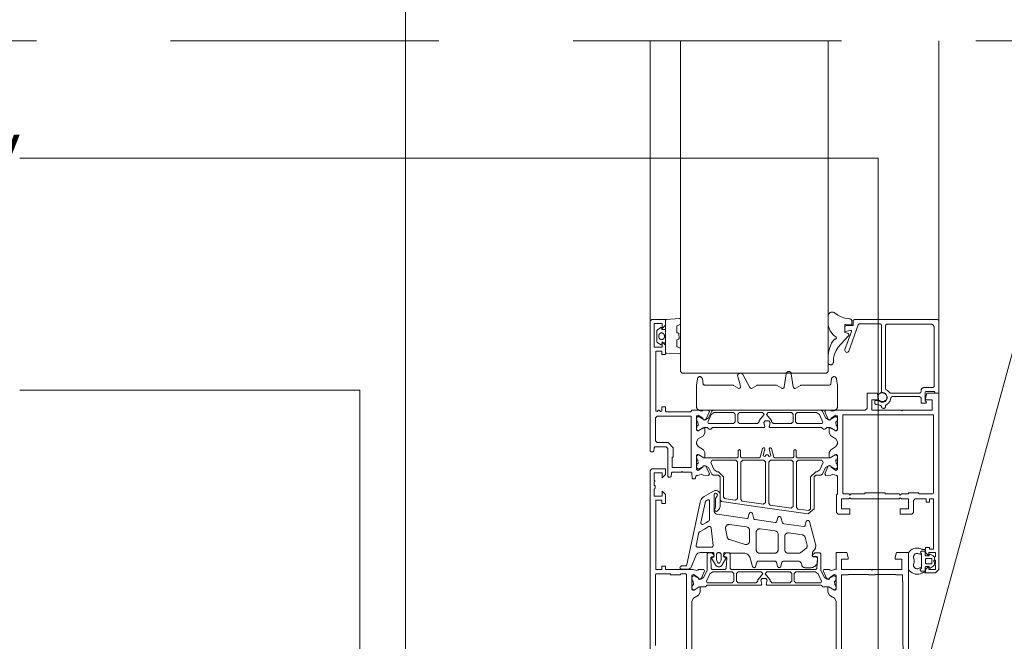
# Paper-space layout 'AD-03 DETAL MONTAŻU OKNA' of a CAD drawing. Header units: millimetres. Extents: x 0 to 420, y 0 to 297.
# Tile 25 of 40: x 82 to 111, y 143 to 162. Entities that reach past the tile are written whole.
import ezdxf
from ezdxf.xclip import XClip

# ---------------------------------------------------------------- set-up
doc = ezdxf.new("R2010")
doc.units = ezdxf.units.MM
doc.header["$MEASUREMENT"] = 0
doc.header["$XCLIPFRAME"] = 0
doc.linetypes.add('przerywama detal', pattern=[120, 80, -40])
for name, color, linetype, lineweight, true_color in [('A_linie_Nr_pióra__10', 7, 'Continuous', 13, 0x4b4b4b), ('A_opisy_Nr_pióra__170', 7, 'Continuous', 5, 0x1c1c1c), ('A_sciany_Nr_pióra__10', 7, 'Continuous', 13, 0x4b4b4b)]:
    doc.layers.add(name, color=color, linetype=linetype, lineweight=lineweight, true_color=true_color)
doc.layers.add('A_opisy_Nr_pióra__1', color=7, linetype='Continuous', lineweight=20)
doc.layers.add('A_stolarka_Nr_pióra__3', color=252, linetype='Continuous', lineweight=13)
doc.layers.add('A_podrys', color=7, linetype='Continuous')
doc.styles.add('STYL_AUTOMATYCZNY_1', font='arial.ttf')

# ---------------------------------------------------------------- blocks, each defined once
blk = doc.blocks.new('Rysunek_1_1', base_point=(-23204.636, -13199.285))
at = {"layer": 'A_linie_Nr_pióra__10', "color": 251, "linetype": 'przerywama detal', "lineweight": 13, "ltscale": 0.1, "true_color": 0x4b4b4b}
blk.add_line((50.123, 160.925), (170.123, 160.925), dxfattribs=at)
at = {"layer": 'A_opisy_Nr_pióra__170', "color": 250, "linetype": 'Continuous', "lineweight": 5, "ltscale": 0.1, "true_color": 0x1c1c1c}
for p, q in [((107.217, 157.425), (81.635, 157.425)), ((107.217, 140.693), (107.217, 157.425)), ((108.534, 141.82), (111.991, 154.47)), ((91.763, 150.514), (81.635, 150.514)), ((91.763, 139.649), (91.763, 150.514))]:
    blk.add_line(p, q, dxfattribs=at)
at = {"layer": 'A_sciany_Nr_pióra__10', "color": 251, "linetype": 'Continuous', "lineweight": 13, "ltscale": 0.1, "true_color": 0x4b4b4b}
blk.add_line((93.123, 231.953), (93.123, 137.607), dxfattribs=at)
at = {"layer": 'A_stolarka_Nr_pióra__3', "color": 252, "linetype": 'Continuous', "lineweight": 13, "ltscale": 0.1}
for p, q in [((100.423, 160.925), (100.423, 152.517)), ((101.323, 160.925), (101.323, 151.067)), ((105.723, 160.925), (105.723, 151.067)), ((109.023, 160.925), (109.023, 151.192)), ((100.738, 152.373), (100.635, 152.305)), ((100.741, 152.375), (100.738, 152.373)), ((100.745, 152.376), (100.741, 152.375)), ((100.75, 152.375), (100.745, 152.376)), ((100.754, 152.374), (100.75, 152.375)), ((100.757, 152.371), (100.754, 152.374)), ((100.76, 152.368), (100.757, 152.371)), ((100.762, 152.364), (100.76, 152.368)), ((100.763, 152.359), (100.762, 152.364)), ((100.769, 152.316), (100.763, 152.359)), ((100.616, 152.277), (100.614, 152.262)), ((100.614, 152.262), (100.614, 151.97)), ((100.618, 152.282), (100.616, 152.277)), ((100.62, 152.287), (100.618, 152.282)), ((100.622, 152.291), (100.62, 152.287)), ((100.625, 152.295), (100.622, 152.291)), ((100.628, 152.299), (100.625, 152.295)), ((100.632, 152.302), (100.628, 152.299)), ((100.635, 152.305), (100.632, 152.302)), ((100.674, 152.121), (100.675, 152.126)), ((100.674, 152.116), (100.674, 152.121)), ((100.674, 152.111), (100.674, 152.116)), ((100.675, 152.106), (100.674, 152.111)), ((100.675, 152.131), (100.676, 152.136)), ((100.675, 152.126), (100.675, 152.131)), ((100.675, 152.101), (100.675, 152.106)), ((100.676, 152.096), (100.675, 152.101)), ((100.676, 152.136), (100.677, 152.141)), ((100.677, 152.091), (100.676, 152.096)), ((100.677, 152.141), (100.678, 152.145)), ((100.678, 152.086), (100.677, 152.091)), ((100.678, 152.145), (100.68, 152.15)), ((100.68, 152.082), (100.678, 152.086)), ((100.68, 152.15), (100.681, 152.155)), ((100.681, 152.077), (100.68, 152.082)), ((100.681, 152.155), (100.683, 152.159)), ((100.687, 152.064), (100.681, 152.077)), ((100.683, 152.159), (100.689, 152.172)), ((100.689, 152.06), (100.687, 152.064)), ((100.689, 152.172), (100.692, 152.176)), ((100.692, 152.055), (100.689, 152.06)), ((100.692, 152.176), (100.695, 152.18)), ((100.695, 152.052), (100.692, 152.055)), ((100.695, 152.18), (100.697, 152.184)), ((100.697, 152.048), (100.695, 152.052)), ((100.697, 152.184), (100.7, 152.187)), ((100.7, 152.044), (100.697, 152.048)), ((100.7, 152.187), (100.704, 152.191)), ((100.704, 152.041), (100.7, 152.044)), ((100.704, 152.191), (100.707, 152.194)), ((100.707, 152.038), (100.704, 152.041)), ((100.707, 152.194), (100.71, 152.197)), ((100.71, 152.035), (100.707, 152.038)), ((100.71, 152.197), (100.714, 152.2)), ((100.714, 152.032), (100.71, 152.035)), ((100.714, 152.2), (100.718, 152.202)), ((100.718, 152.029), (100.714, 152.032)), ((100.718, 152.202), (100.721, 152.205)), ((100.721, 152.027), (100.718, 152.029)), ((100.721, 152.205), (100.725, 152.207)), ((100.725, 152.207), (100.729, 152.209)), ((100.729, 152.209), (100.733, 152.211)), ((100.733, 152.211), (100.737, 152.212)), ((100.737, 152.212), (100.742, 152.213)), ((100.742, 152.213), (100.746, 152.214)), ((100.746, 152.214), (100.75, 152.215)), ((100.75, 152.215), (100.754, 152.216)), ((100.754, 152.216), (100.759, 152.216)), ((100.759, 152.216), (100.763, 152.216)), ((100.763, 152.216), (100.767, 152.216)), ((100.767, 152.216), (100.772, 152.215)), ((100.873, 152.316), (100.769, 152.316)), ((100.772, 152.215), (100.776, 152.214)), ((100.776, 152.214), (100.78, 152.213)), ((100.78, 152.213), (100.784, 152.212)), ((100.784, 152.212), (100.788, 152.211)), ((100.788, 152.211), (100.792, 152.209)), ((100.792, 152.209), (100.796, 152.207)), ((100.796, 152.207), (100.8, 152.205)), ((100.8, 152.205), (100.804, 152.202)), ((100.804, 152.029), (100.8, 152.027)), ((100.804, 152.202), (100.808, 152.2)), ((100.808, 152.032), (100.804, 152.029)), ((100.808, 152.2), (100.811, 152.197)), ((100.811, 152.035), (100.808, 152.032)), ((100.811, 152.197), (100.815, 152.194)), ((100.815, 152.038), (100.811, 152.035)), ((100.815, 152.194), (100.818, 152.191)), ((100.818, 152.041), (100.815, 152.038)), ((100.818, 152.191), (100.821, 152.187)), ((100.821, 152.044), (100.818, 152.041)), ((100.821, 152.187), (100.824, 152.184)), ((100.824, 152.048), (100.821, 152.044)), ((100.824, 152.184), (100.827, 152.18)), ((100.827, 152.052), (100.824, 152.048)), ((100.827, 152.18), (100.83, 152.176)), ((100.83, 152.055), (100.827, 152.052)), ((100.83, 152.176), (100.832, 152.172)), ((100.832, 152.06), (100.83, 152.055)), ((100.832, 152.172), (100.835, 152.168)), ((100.835, 152.064), (100.832, 152.06)), ((100.835, 152.168), (100.837, 152.164)), ((100.837, 152.068), (100.835, 152.064)), ((100.837, 152.164), (100.839, 152.159)), ((100.839, 152.072), (100.837, 152.068)), ((100.839, 152.159), (100.841, 152.155)), ((100.841, 152.077), (100.839, 152.072)), ((100.841, 152.155), (100.842, 152.15)), ((100.842, 152.082), (100.841, 152.077)), ((100.842, 152.15), (100.843, 152.145)), ((100.843, 152.086), (100.842, 152.082)), ((100.843, 152.145), (100.845, 152.141)), ((100.845, 152.091), (100.843, 152.086)), ((100.845, 152.141), (100.846, 152.136)), ((100.846, 152.096), (100.845, 152.091)), ((100.846, 152.136), (100.846, 152.131)), ((100.846, 152.131), (100.847, 152.126)), ((100.847, 152.106), (100.846, 152.101)), ((100.846, 152.101), (100.846, 152.096)), ((100.847, 152.126), (100.847, 152.121)), ((100.847, 152.121), (100.847, 152.116)), ((100.847, 152.116), (100.847, 152.111)), ((100.847, 152.111), (100.847, 152.106)), ((100.614, 151.97), (100.614, 151.965)), ((100.614, 151.965), (100.615, 151.96)), ((100.615, 151.96), (100.616, 151.955)), ((100.616, 151.955), (100.618, 151.95)), ((100.618, 151.95), (100.62, 151.945)), ((100.62, 151.945), (100.622, 151.941)), ((100.622, 151.941), (100.625, 151.937)), ((100.625, 151.937), (100.628, 151.933)), ((100.628, 151.933), (100.632, 151.93)), ((100.632, 151.93), (100.635, 151.927)), ((100.635, 151.927), (100.738, 151.859)), ((100.725, 152.025), (100.721, 152.027)), ((100.729, 152.023), (100.725, 152.025)), ((100.733, 152.021), (100.729, 152.023)), ((100.737, 152.02), (100.733, 152.021)), ((100.742, 152.018), (100.737, 152.02)), ((100.738, 151.859), (100.741, 151.857)), ((100.741, 151.857), (100.745, 151.856)), ((100.746, 152.017), (100.742, 152.018)), ((100.745, 151.856), (100.75, 151.856)), ((100.75, 152.017), (100.746, 152.017)), ((100.754, 152.016), (100.75, 152.017)), ((100.75, 151.856), (100.754, 151.858)), ((100.759, 152.016), (100.754, 152.016)), ((100.754, 151.858), (100.757, 151.86)), ((100.757, 151.86), (100.76, 151.864)), ((100.763, 152.016), (100.759, 152.016)), ((100.76, 151.864), (100.762, 151.868)), ((100.762, 151.868), (100.763, 151.873)), ((100.767, 152.016), (100.763, 152.016)), ((100.763, 151.873), (100.769, 151.916)), ((100.772, 152.017), (100.767, 152.016)), ((100.769, 151.916), (100.873, 151.916)), ((100.776, 152.017), (100.772, 152.017)), ((100.78, 152.018), (100.776, 152.017)), ((100.784, 152.02), (100.78, 152.018)), ((100.788, 152.021), (100.784, 152.02)), ((100.792, 152.023), (100.788, 152.021)), ((100.796, 152.025), (100.792, 152.023)), ((100.8, 152.027), (100.796, 152.025)), ((101.373, 151.017), (101.323, 151.067)), ((105.673, 151.017), (101.373, 151.017)), ((105.723, 151.067), (105.673, 151.017)), ((104.545, 146.257), (104.547, 146.254)), ((104.577, 146.25), (104.579, 146.251)), ((103.594, 145.691), (103.596, 145.693)), ((108.509, 145.192), (108.509, 145.633)), ((108.519, 145.712), (108.599, 145.712)), ((108.619, 145.692), (108.619, 145.592)), ((108.639, 145.572), (108.731, 145.572)), ((108.731, 145.572), (108.737, 145.605)), ((108.767, 145.619), (108.859, 145.566)), ((108.889, 145.429), (108.874, 145.421)), ((108.874, 145.403), (108.889, 145.395)), ((108.899, 145.496), (108.899, 145.447)), ((108.899, 145.377), (108.899, 145.327)), ((108.599, 145.112), (108.509, 145.112)), ((108.619, 145.232), (108.619, 145.132)), ((108.731, 145.252), (108.639, 145.252)), ((108.737, 145.218), (108.731, 145.252)), ((108.859, 145.258), (108.767, 145.205))]:
    blk.add_line(p, q, dxfattribs=at)
at = {"layer": 'A_stolarka_Nr_pióra__3', "color": 252, "linetype": 'Continuous', "lineweight": 13, "ltscale": 0.1, "flags": 128}
for points in [[(100.473, 152.616), (100.873, 152.616), (100.873, 152.446), (100.773, 152.346), (100.773, 152.496), (100.543, 152.496), (100.543, 151.796), (100.773, 151.796), (100.773, 151.946), (100.873, 151.846), (100.873, 151.576), (100.763, 151.576), (100.763, 151.676), (100.593, 151.676), (100.593, 149.887), (100.61, 149.88), (100.627, 149.873), (100.663, 149.911), (100.692, 149.911), (100.728, 149.873), (100.763, 149.887), (100.763, 150.017), (100.873, 150.017), (100.873, 149.887), (100.893, 149.867), (101.623, 149.867), (101.643, 149.887), (101.663, 149.917), (101.825, 149.917), (101.841, 149.915), (101.944, 149.881), (101.98, 149.895), (102.005, 149.91), (102.155, 149.916), (102.184, 149.874), (102.091, 149.655), (102.077, 149.64), (102.031, 149.617), (102.002, 149.636), (102.003, 149.653), (101.994, 149.671), (101.849, 149.765), (101.803, 149.744), (101.803, 149.327), (101.833, 149.297), (101.855, 149.297), (101.871, 149.302), (102.023, 149.394), (102.053, 149.377), (102.053, 149.235), (102.005, 149.149), (101.851, 149.055), (101.803, 148.97), (101.803, 148.914), (101.851, 148.828), (102.005, 148.734), (102.053, 148.649), (102.053, 148.506), (102.023, 148.489), (101.871, 148.582), (101.855, 148.587), (101.833, 148.587), (101.803, 148.557), (101.803, 148.14), (101.849, 148.118), (101.994, 148.212), (102.003, 148.23), (102.002, 148.248), (102.031, 148.267), (102.077, 148.243), (102.091, 148.228), (102.184, 148.01), (102.155, 147.968), (102.005, 147.973), (101.98, 147.989), (101.944, 148.003), (101.838, 147.968), (101.823, 147.966), (101.802, 147.966), (101.777, 147.943), (101.773, 147.889), (101.748, 147.866), (101.696, 147.866), (101.671, 147.889), (101.657, 148.043), (101.632, 148.066), (101.393, 148.066), (101.373, 148.086), (101.353, 148.066), (101.079, 148.066), (101.054, 148.043), (101.045, 147.939), (101.02, 147.916), (100.968, 147.916), (100.943, 147.941), (100.943, 148.766), (100.893, 148.816), (100.559, 148.816), (100.534, 148.793), (100.525, 148.689), (100.5, 148.666), (100.448, 148.666), (100.423, 148.691), (100.423, 152.566)], [(101.211, 152.408), (101.211, 152.246), (101.214, 152.232), (101.222, 152.221), (101.26, 152.207), (101.272, 152.2), (101.278, 152.188), (101.28, 152.053), (101.277, 152.039), (101.268, 152.028), (101.23, 152.015), (101.219, 152.008), (101.212, 151.995), (101.211, 151.824), (101.214, 151.81), (101.222, 151.799), (101.304, 151.772), (101.315, 151.765), (101.322, 151.752), (101.323, 151.618), (101.32, 151.604), (101.312, 151.593), (101.3, 151.588), (100.898, 151.614), (100.885, 151.619), (100.876, 151.63), (100.873, 151.644), (100.873, 152.588), (100.875, 152.597), (100.882, 152.61), (100.893, 152.617), (101.296, 152.644), (101.308, 152.641), (101.318, 152.632), (101.323, 152.619), (101.323, 152.489), (101.32, 152.475), (101.311, 152.464), (101.23, 152.437), (101.219, 152.43)], [(105.954, 152.101), (105.888, 152.152), (105.831, 152.212), (105.785, 152.282), (105.751, 152.358), (105.73, 152.439), (105.723, 152.523), (105.723, 152.717), (105.725, 152.738), (105.73, 152.758), (105.739, 152.777), (105.751, 152.794), (105.766, 152.809), (105.783, 152.821), (105.801, 152.83), (105.822, 152.835), (105.842, 152.837), (105.863, 152.836), (105.883, 152.83), (105.902, 152.822), (105.919, 152.81), (106.011, 152.745), (106.112, 152.695), (106.219, 152.66), (106.33, 152.641), (106.36, 152.639), (106.373, 152.636), (106.385, 152.632), (106.397, 152.626), (106.407, 152.618), (106.416, 152.608), (106.423, 152.597), (106.429, 152.585), (106.432, 152.572), (106.433, 152.559), (106.433, 152.472), (106.429, 152.46), (106.418, 152.453), (106.245, 152.467), (106.232, 152.464), (106.224, 152.453), (106.223, 152.232), (106.306, 152.21), (106.321, 152.203), (106.333, 152.192), (106.341, 152.177), (106.343, 152.16), (106.34, 152.144), (106.331, 152.13), (106.099, 151.882), (106.021, 151.793), (105.959, 151.693), (105.914, 151.583), (105.889, 151.468), (105.883, 151.349), (105.882, 151.336), (105.879, 151.323), (105.874, 151.311), (105.867, 151.299), (105.859, 151.289), (105.848, 151.281), (105.837, 151.274), (105.824, 151.269), (105.811, 151.267), (105.798, 151.267), (105.785, 151.269), (105.772, 151.273), (105.76, 151.279), (105.749, 151.287), (105.74, 151.297), (105.733, 151.308), (105.727, 151.32), (105.724, 151.333), (105.723, 151.347), (105.723, 151.509), (105.735, 151.647), (105.77, 151.781), (105.829, 151.906), (105.907, 152.02), (105.917, 152.026), (105.933, 152.027), (105.946, 152.03), (105.958, 152.036), (105.967, 152.047), (105.972, 152.059), (105.972, 152.073), (105.968, 152.086), (105.96, 152.097)], [(106.227, 151.717), (106.422, 152.254), (106.423, 152.267), (106.417, 152.279), (106.407, 152.286), (106.394, 152.287), (106.223, 152.257), (106.223, 152.387), (106.225, 152.402), (106.233, 152.416), (106.244, 152.427), (106.258, 152.434), (106.273, 152.437), (106.473, 152.437), (106.473, 152.502), (106.473, 152.567), (106.475, 152.582), (106.482, 152.596), (106.494, 152.607), (106.507, 152.614), (106.523, 152.617), (108.973, 152.617), (108.988, 152.614), (109.002, 152.607), (109.013, 152.596), (109.021, 152.582), (109.023, 152.567), (109.023, 150.417), (108.903, 150.417), (108.903, 150.447), (108.899, 150.459), (108.889, 150.466), (108.633, 150.467), (108.621, 150.463), (108.614, 150.453), (108.613, 150.187), (108.638, 150.173), (108.648, 150.163), (108.653, 150.149), (108.65, 150.135), (108.641, 150.123), (108.628, 150.117), (108.523, 150.117), (108.509, 150.12), (108.499, 150.129), (108.493, 150.142), (108.493, 150.267), (108.491, 150.282), (108.483, 150.296), (108.472, 150.307), (108.458, 150.314), (108.443, 150.317), (107.641, 150.317), (107.625, 150.314), (107.611, 150.307), (107.6, 150.295), (107.593, 150.28), (107.584, 150.232), (107.57, 150.193), (107.55, 150.157), (107.525, 150.125), (107.494, 150.098), (107.46, 150.076), (107.447, 150.067), (107.438, 150.054), (107.434, 150.039), (107.433, 150.017), (107.431, 150.001), (107.423, 149.988), (107.412, 149.976), (107.398, 149.969), (107.383, 149.967), (107.363, 149.967), (107.347, 149.97), (107.332, 149.977), (107.321, 149.989), (107.315, 150.004), (107.312, 150.021), (107.304, 150.036), (107.292, 150.049), (107.277, 150.056), (107.255, 150.063), (107.234, 150.072), (107.22, 150.076), (107.163, 150.077), (107.147, 150.079), (107.134, 150.086), (107.122, 150.098), (107.115, 150.111), (107.113, 150.127), (107.113, 150.177), (107.117, 150.189), (107.127, 150.196), (107.255, 150.197), (107.282, 150.182), (107.303, 150.173), (107.324, 150.168), (107.346, 150.167), (107.368, 150.169), (107.389, 150.175), (107.409, 150.185), (107.427, 150.198), (107.442, 150.213), (107.455, 150.231), (107.465, 150.251), (107.471, 150.272), (107.473, 150.294), (107.472, 150.316), (107.466, 150.338), (107.458, 150.358), (107.446, 150.376), (107.431, 150.393), (107.414, 150.406), (107.394, 150.416), (107.373, 150.423), (107.352, 150.427), (107.33, 150.426), (107.318, 150.43), (107.313, 150.441), (107.313, 152.437), (107.311, 152.452), (107.303, 152.466), (107.292, 152.477), (107.278, 152.484), (107.263, 152.487), (106.669, 152.487), (106.654, 152.485), (106.641, 152.478), (106.63, 152.467), (106.622, 152.454), (106.339, 151.676), (106.33, 151.659), (106.315, 151.646), (106.297, 151.638), (106.277, 151.637), (106.258, 151.642), (106.242, 151.654), (106.23, 151.669), (106.224, 151.688), (106.224, 151.708)], [(108.133, 152.477), (107.483, 152.477), (107.467, 152.474), (107.454, 152.467), (107.442, 152.456), (107.435, 152.442), (107.433, 152.427), (107.433, 150.562), (107.435, 150.547), (107.442, 150.533), (107.453, 150.522), (107.494, 150.496), (107.524, 150.47), (107.549, 150.439), (107.56, 150.427), (107.574, 150.419), (107.59, 150.417), (108.443, 150.417), (108.458, 150.419), (108.472, 150.426), (108.483, 150.438), (108.491, 150.451), (108.493, 150.467), (108.493, 150.487), (108.494, 150.503), (108.498, 150.518), (108.504, 150.532), (108.512, 150.546), (108.522, 150.558), (108.534, 150.568), (108.548, 150.576), (108.562, 150.582), (108.577, 150.586), (108.593, 150.587), (108.833, 150.587), (108.848, 150.589), (108.862, 150.596), (108.873, 150.608), (108.881, 150.621), (108.883, 150.637), (108.883, 152.377), (108.882, 152.393), (108.878, 152.408), (108.872, 152.422), (108.864, 152.436), (108.854, 152.448), (108.842, 152.458), (108.828, 152.466), (108.814, 152.472), (108.799, 152.476), (108.783, 152.477)], [(101.901, 149.912), (105.901, 149.912), (105.917, 149.913), (105.932, 149.917), (105.946, 149.923), (105.96, 149.931), (105.972, 149.941), (105.982, 149.953), (105.99, 149.966), (105.996, 149.981), (106, 149.996), (106.001, 150.012), (106.001, 150.649), (105.975, 150.847), (105.973, 150.859), (105.968, 150.871), (105.961, 150.882), (105.953, 150.891), (105.943, 150.899), (105.932, 150.905), (105.92, 150.909), (105.907, 150.912), (105.895, 150.912), (105.882, 150.909), (105.87, 150.905), (105.859, 150.899), (105.849, 150.891), (105.841, 150.882), (105.834, 150.871), (105.829, 150.859), (105.827, 150.847), (105.808, 150.705), (105.803, 150.69), (105.794, 150.677), (105.781, 150.668), (105.766, 150.663), (104.946, 150.662), (104.929, 150.66), (104.912, 150.656), (104.896, 150.648), (104.758, 150.569), (104.743, 150.563), (104.726, 150.562), (104.711, 150.567), (104.698, 150.577), (104.688, 150.59), (104.683, 150.605), (104.625, 151), (104.623, 151.013), (104.618, 151.024), (104.611, 151.035), (104.603, 151.045), (104.593, 151.053), (104.582, 151.059), (104.57, 151.063), (104.557, 151.065), (104.545, 151.065), (104.532, 151.063), (104.52, 151.059), (104.509, 151.053), (104.499, 151.045), (104.491, 151.035), (104.484, 151.024), (104.479, 151.013), (104.477, 151), (104.418, 150.605), (104.414, 150.59), (104.404, 150.577), (104.391, 150.567), (104.375, 150.562), (104.359, 150.563), (104.344, 150.569), (104.206, 150.648), (104.19, 150.656), (104.173, 150.66), (104.156, 150.662), (103.646, 150.662), (103.629, 150.66), (103.612, 150.656), (103.596, 150.648), (103.458, 150.569), (103.443, 150.563), (103.427, 150.562), (103.412, 150.567), (103.399, 150.576), (103.389, 150.588), (103.179, 150.98), (103.17, 150.992), (103.159, 151.001), (103.147, 151.009), (103.134, 151.014), (103.12, 151.017), (103.105, 151.017), (103.091, 151.015), (103.078, 151.011), (103.065, 151.005), (103.054, 150.996), (103.044, 150.985), (103.036, 150.973), (103.03, 150.96), (103.027, 150.946), (103.026, 150.932), (103.028, 150.918), (103.117, 150.626), (103.119, 150.61), (103.115, 150.593), (103.106, 150.579), (103.093, 150.568), (103.077, 150.563), (103.06, 150.563), (103.044, 150.569), (102.906, 150.648), (102.89, 150.656), (102.873, 150.66), (102.856, 150.662), (102.043, 150.662), (102.028, 150.664), (102.014, 150.672), (102.003, 150.683), (101.996, 150.698), (101.975, 150.847), (101.973, 150.859), (101.968, 150.871), (101.961, 150.882), (101.953, 150.891), (101.943, 150.899), (101.932, 150.905), (101.92, 150.909), (101.907, 150.912), (101.895, 150.912), (101.882, 150.909), (101.87, 150.905), (101.859, 150.899), (101.849, 150.891), (101.841, 150.882), (101.834, 150.871), (101.829, 150.859), (101.827, 150.847), (101.801, 150.655), (101.801, 150.012), (101.802, 149.996), (101.806, 149.981), (101.812, 149.966), (101.82, 149.953), (101.83, 149.941), (101.842, 149.931), (101.856, 149.923), (101.87, 149.917), (101.885, 149.913)], [(109.023, 150.417), (108.663, 150.417), (108.623, 150.267), (108.623, 150.217), (108.823, 150.217), (108.823, 149.917), (108.383, 149.917), (107.943, 149.917), (107.923, 149.897), (107.903, 149.917), (107.023, 149.917), (107.023, 150.217), (107.223, 150.217), (107.223, 150.27), (107.184, 150.417), (106.883, 150.417), (106.883, 149.967), (106.833, 149.917), (105.981, 149.917), (105.965, 149.915), (105.861, 149.881), (105.826, 149.895), (105.801, 149.91), (105.651, 149.916), (105.622, 149.874), (105.715, 149.655), (105.729, 149.64), (105.775, 149.617), (105.804, 149.636), (105.803, 149.653), (105.812, 149.671), (105.957, 149.765), (106.003, 149.744), (106.003, 149.327), (105.973, 149.297), (105.951, 149.297), (105.935, 149.302), (105.783, 149.394), (105.753, 149.377), (105.753, 149.235), (105.801, 149.149), (105.955, 149.055), (106.003, 148.97), (106.003, 148.914), (105.955, 148.828), (105.801, 148.734), (105.753, 148.649), (105.753, 148.507), (105.783, 148.489), (105.935, 148.582), (105.951, 148.587), (105.973, 148.587), (106.003, 148.557), (106.003, 148.14), (105.957, 148.118), (105.812, 148.212), (105.803, 148.23), (105.804, 148.248), (105.775, 148.267), (105.729, 148.243), (105.715, 148.228), (105.622, 148.01), (105.651, 147.968), (105.801, 147.973), (105.826, 147.989), (105.861, 148.003), (105.965, 147.969), (105.979, 147.966), (106.003, 147.942), (106.003, 147.417), (105.973, 147.387), (105.973, 146.867), (106.023, 146.817), (106.373, 146.817), (106.373, 146.967), (106.123, 146.967), (106.123, 147.267), (106.338, 147.267), (106.373, 147.302), (106.408, 147.267), (107.838, 147.267), (107.873, 147.302), (107.908, 147.267), (108.123, 147.267), (108.123, 146.967), (107.873, 146.967), (107.873, 146.817), (108.223, 146.817), (108.273, 146.867), (108.273, 147.217), (108.323, 147.267), (108.643, 147.267), (108.643, 147.167), (108.743, 147.167), (108.743, 147.267), (108.863, 147.267), (108.863, 145.767), (108.743, 145.767), (108.743, 145.817), (108.623, 145.817), (108.623, 145.667), (108.723, 145.567), (108.723, 145.667), (108.923, 145.667), (108.923, 145.542), (108.91, 145.542), (108.898, 145.529), (108.898, 145.454), (108.91, 145.442), (108.923, 145.442), (108.923, 145.342), (108.903, 145.327), (108.903, 145.307), (108.923, 145.292), (108.923, 145.167), (108.723, 145.167), (108.723, 145.267), (108.623, 145.167), (108.623, 145.067), (108.923, 145.067), (109.023, 145.167)], [(107.203, 150.297), (107.205, 150.32), (107.211, 150.342), (107.22, 150.364), (107.232, 150.383), (107.248, 150.4), (107.266, 150.414), (107.287, 150.425), (107.309, 150.433), (107.331, 150.436), (107.355, 150.436), (107.377, 150.433), (107.399, 150.425), (107.42, 150.414), (107.438, 150.4), (107.453, 150.383), (107.466, 150.364), (107.475, 150.342), (107.481, 150.32), (107.483, 150.297), (107.483, 150.287), (107.481, 150.264), (107.475, 150.241), (107.466, 150.22), (107.453, 150.201), (107.438, 150.184), (107.42, 150.17), (107.399, 150.159), (107.377, 150.151), (107.355, 150.147), (107.331, 150.147), (107.309, 150.151), (107.287, 150.159), (107.266, 150.17), (107.248, 150.184), (107.232, 150.201), (107.22, 150.22), (107.211, 150.241), (107.205, 150.264), (107.203, 150.287)], [(100.608, 149.712), (100.583, 149.687), (100.583, 148.996), (100.633, 148.946), (100.953, 148.946), (101.103, 148.793), (101.103, 148.516), (101.073, 148.516), (101.073, 148.206), (101.643, 148.206), (101.643, 149.737), (100.633, 149.737)], [(105.507, 149.91), (103.903, 149.91), (103.101, 149.91), (102.299, 149.91), (102.254, 149.882), (102.155, 149.681), (102.066, 149.625), (102.042, 149.625), (102.027, 149.629), (101.874, 149.718), (101.864, 149.72), (101.843, 149.72), (101.803, 149.68), (101.803, 149.63), (101.813, 149.62), (101.813, 149.583), (101.833, 149.563), (101.844, 149.563), (101.853, 149.456), (101.833, 149.458), (101.813, 149.438), (101.813, 149.4), (101.803, 149.39), (101.803, 149.34), (101.843, 149.3), (101.864, 149.3), (101.874, 149.303), (102.027, 149.391), (102.042, 149.395), (102.124, 149.395), (102.153, 149.37), (102.183, 149.345), (102.223, 149.345), (102.252, 149.37), (102.282, 149.395), (103.823, 149.395), (103.842, 149.421), (103.809, 149.545), (103.848, 149.595), (103.958, 149.595), (103.997, 149.545), (103.964, 149.421), (103.983, 149.395), (105.524, 149.395), (105.553, 149.37), (105.583, 149.345), (105.623, 149.345), (105.652, 149.37), (105.682, 149.395), (105.764, 149.395), (105.779, 149.391), (105.932, 149.303), (105.942, 149.3), (105.963, 149.3), (106.003, 149.34), (106.003, 149.39), (105.993, 149.4), (105.993, 149.438), (105.973, 149.458), (105.962, 149.458), (105.953, 149.565), (105.973, 149.563), (105.993, 149.583), (105.993, 149.62), (106.003, 149.63), (106.003, 149.68), (105.963, 149.72), (105.942, 149.72), (105.932, 149.718), (105.779, 149.629), (105.764, 149.625), (105.74, 149.625), (105.65, 149.681), (105.552, 149.882)], [(102.958, 149.679), (102.958, 149.567), (102.908, 149.517), (102.163, 149.517), (102.136, 149.559), (102.238, 149.783), (102.329, 149.842), (102.908, 149.842), (102.958, 149.792)], [(103.797, 149.76), (103.776, 149.735), (103.668, 149.607), (103.668, 149.567), (103.618, 149.517), (103.078, 149.517), (103.028, 149.567), (103.028, 149.792), (103.078, 149.842), (103.768, 149.842), (103.818, 149.792)], [(104.653, 149.542), (104.628, 149.517), (104.088, 149.517), (104.063, 149.542), (104.038, 149.567), (104.038, 149.607), (103.93, 149.735), (103.888, 149.784), (103.938, 149.842), (104.628, 149.842), (104.678, 149.792), (104.678, 149.567)], [(105.088, 149.842), (105.377, 149.842), (105.468, 149.783), (105.57, 149.559), (105.543, 149.517), (104.798, 149.517), (104.773, 149.542), (104.748, 149.567), (104.748, 149.792), (104.798, 149.842)], [(107.513, 149.777), (108.863, 149.777), (108.863, 147.447), (108.86, 147.433), (108.851, 147.423), (108.838, 147.417), (108.423, 147.417), (108.423, 147.447), (108.123, 147.447), (108.123, 147.417), (107.908, 147.417), (107.873, 147.382), (107.838, 147.417), (107.423, 147.417), (107.423, 147.447), (106.823, 147.447), (106.823, 147.417), (106.408, 147.417), (106.373, 147.382), (106.338, 147.417), (106.193, 147.417), (106.179, 147.42), (106.169, 147.429), (106.163, 147.442), (106.163, 149.777)], [(102.546, 147.188), (103.839, 147.004), (104.485, 146.912), (105.132, 146.82), (105.303, 146.968), (105.303, 147.923), (105.353, 147.973), (105.507, 147.973), (105.552, 148.001), (105.65, 148.202), (105.74, 148.258), (105.764, 148.258), (105.779, 148.254), (105.932, 148.166), (105.942, 148.163), (105.963, 148.163), (106.003, 148.203), (106.003, 148.253), (105.993, 148.263), (105.993, 148.301), (105.973, 148.321), (105.962, 148.321), (105.953, 148.428), (105.973, 148.426), (105.993, 148.446), (105.993, 148.483), (106.003, 148.493), (106.003, 148.543), (105.963, 148.583), (105.942, 148.583), (105.932, 148.581), (105.779, 148.492), (105.764, 148.488), (104.798, 148.488), (104.768, 148.518), (104.768, 148.708), (104.738, 148.738), (104.698, 148.708), (104.698, 148.518), (104.668, 148.488), (104.133, 148.488), (104.104, 148.51), (104.035, 148.766), (104.006, 148.788), (103.983, 148.788), (103.964, 148.763), (104.019, 148.556), (103.967, 148.529), (103.926, 148.577), (103.88, 148.577), (103.839, 148.529), (103.787, 148.556), (103.842, 148.763), (103.823, 148.788), (103.8, 148.788), (103.771, 148.766), (103.702, 148.51), (103.673, 148.488), (103.138, 148.488), (103.108, 148.518), (103.108, 148.708), (103.078, 148.738), (103.038, 148.708), (103.038, 148.518), (103.008, 148.488), (102.042, 148.488), (102.027, 148.492), (101.874, 148.581), (101.864, 148.583), (101.843, 148.583), (101.803, 148.543), (101.803, 148.493), (101.813, 148.483), (101.813, 148.446), (101.833, 148.426), (101.844, 148.426), (101.853, 148.319), (101.833, 148.321), (101.813, 148.301), (101.813, 148.263), (101.803, 148.253), (101.803, 148.203), (101.843, 148.163), (101.864, 148.163), (101.874, 148.166), (102.027, 148.254), (102.042, 148.258), (102.066, 148.258), (102.155, 148.202), (102.254, 148.001), (102.299, 147.973), (102.453, 147.973), (102.503, 147.923), (102.503, 147.237)], [(102.806, 147.252), (102.646, 147.275), (102.603, 147.324), (102.603, 147.923), (102.453, 148.073), (102.416, 148.073), (102.325, 148.132), (102.227, 148.348), (102.272, 148.418), (102.973, 148.418), (102.998, 148.393), (103.023, 148.368), (103.023, 147.279), (102.966, 147.229)], [(103.148, 148.393), (103.173, 148.418), (103.803, 148.418), (103.853, 148.368), (103.853, 147.16), (103.796, 147.111), (103.166, 147.201), (103.123, 147.25), (103.123, 148.368)], [(104.654, 147.018), (104.626, 146.993), (103.996, 147.082), (103.953, 147.132), (103.953, 148.367), (104.003, 148.418), (104.633, 148.418), (104.683, 148.368), (104.683, 147.042)], [(104.986, 146.942), (104.826, 146.964), (104.804, 146.989), (104.783, 147.014), (104.783, 148.368), (104.833, 148.418), (105.534, 148.418), (105.579, 148.348), (105.481, 148.132), (105.39, 148.073), (105.353, 148.073), (105.203, 147.923), (105.203, 146.968), (105.146, 146.919)], [(101.907, 147.17), (101.709, 146.239), (101.511, 145.309), (101.505, 145.293), (101.494, 145.28), (101.479, 145.272), (101.462, 145.269), (101.357, 145.269), (101.341, 145.267), (101.327, 145.259), (101.316, 145.247), (101.309, 145.232), (101.308, 145.215), (101.312, 145.199), (101.321, 145.185), (101.334, 145.175), (101.349, 145.17), (101.538, 145.169), (101.559, 145.173), (101.579, 145.179), (101.597, 145.189), (101.614, 145.202), (101.628, 145.217), (101.64, 145.235), (101.648, 145.254), (101.777, 145.573), (101.789, 145.595), (101.804, 145.616), (101.822, 145.633), (101.843, 145.647), (101.866, 145.658), (101.891, 145.664), (101.916, 145.666), (102.296, 145.666), (102.308, 145.663), (102.315, 145.653), (102.316, 145.591), (102.316, 145.536), (102.311, 145.528), (102.268, 145.519), (102.258, 145.515), (102.252, 145.507), (102.251, 145.496), (102.362, 145.302), (102.373, 145.286), (102.386, 145.272), (102.402, 145.26), (102.419, 145.251), (102.437, 145.245), (102.456, 145.242), (102.476, 145.242), (102.495, 145.245), (102.513, 145.251), (102.53, 145.26), (102.546, 145.272), (102.559, 145.286), (102.57, 145.302), (102.678, 145.49), (102.681, 145.5), (102.678, 145.51), (102.671, 145.517), (102.624, 145.527), (102.617, 145.533), (102.616, 145.646), (102.62, 145.659), (102.631, 145.666), (102.775, 145.664), (102.788, 145.661), (102.806, 145.651), (103.208, 145.651), (103.24, 145.649), (103.272, 145.641), (103.302, 145.628), (103.329, 145.61), (103.354, 145.588), (103.374, 145.563), (103.39, 145.534), (103.401, 145.503), (103.468, 145.253), (103.475, 145.239), (103.486, 145.227), (103.5, 145.219), (103.516, 145.216), (103.532, 145.219), (103.547, 145.227), (103.558, 145.239), (103.564, 145.253), (103.598, 145.379), (103.605, 145.394), (103.616, 145.406), (103.63, 145.414), (103.646, 145.416), (104.136, 145.416), (104.152, 145.414), (104.166, 145.406), (104.177, 145.394), (104.184, 145.379), (104.218, 145.253), (104.225, 145.239), (104.236, 145.227), (104.25, 145.219), (104.266, 145.216), (104.282, 145.219), (104.297, 145.227), (104.308, 145.239), (104.314, 145.253), (104.348, 145.379), (104.355, 145.394), (104.366, 145.406), (104.38, 145.414), (104.396, 145.416), (104.829, 145.416), (104.845, 145.415), (104.861, 145.411), (104.876, 145.405), (104.89, 145.396), (104.902, 145.385), (104.912, 145.372), (104.92, 145.358), (104.926, 145.342), (104.94, 145.291), (104.945, 145.275), (104.953, 145.261), (104.963, 145.248), (104.975, 145.237), (104.989, 145.228), (105.004, 145.222), (105.02, 145.218), (105.036, 145.216), (105.206, 145.216), (105.237, 145.219), (105.268, 145.226), (105.297, 145.238), (105.324, 145.255), (105.348, 145.275), (105.368, 145.299), (105.384, 145.326), (105.396, 145.355), (105.404, 145.385), (105.406, 145.416), (105.406, 145.516), (105.403, 145.53), (105.394, 145.541), (105.381, 145.546), (105.286, 145.546), (105.272, 145.55), (105.262, 145.559), (105.256, 145.572), (105.256, 145.643), (105.258, 145.66), (105.262, 145.676), (105.269, 145.691), (105.278, 145.705), (105.289, 145.717), (105.311, 145.74), (105.329, 145.766), (105.343, 145.794), (105.352, 145.825), (105.356, 145.856), (105.355, 145.887), (105.349, 145.918), (105.169, 146.589), (105.163, 146.604), (105.152, 146.616), (105.137, 146.624), (105.121, 146.626), (105.105, 146.624), (105.091, 146.616), (105.08, 146.604), (105.073, 146.589), (105.044, 146.48), (105.037, 146.466), (105.026, 146.454), (105.012, 146.446), (104.996, 146.443), (104.4, 146.528), (104.384, 146.533), (104.371, 146.543), (104.361, 146.556), (104.319, 146.71), (104.313, 146.725), (104.302, 146.737), (104.287, 146.745), (104.271, 146.747), (104.255, 146.745), (104.241, 146.737), (104.23, 146.725), (104.223, 146.71), (104.194, 146.601), (104.187, 146.587), (104.176, 146.575), (104.162, 146.567), (104.146, 146.564), (103.55, 146.649), (103.534, 146.654), (103.521, 146.663), (103.511, 146.677), (103.469, 146.831), (103.463, 146.846), (103.452, 146.858), (103.437, 146.866), (103.421, 146.868), (103.405, 146.866), (103.391, 146.858), (103.38, 146.846), (103.373, 146.831), (103.344, 146.722), (103.337, 146.708), (103.326, 146.696), (103.312, 146.688), (103.296, 146.685), (102.413, 146.81), (102.396, 146.814), (102.381, 146.821), (102.366, 146.83), (102.354, 146.841), (102.343, 146.855), (102.335, 146.87), (102.33, 146.886), (102.327, 146.903), (102.334, 146.85), (102.328, 146.893), (102.326, 146.937), (102.326, 147.386), (102.329, 147.403), (102.336, 147.417), (102.349, 147.429), (102.364, 147.435), (102.38, 147.436), (102.396, 147.432), (102.41, 147.423), (102.42, 147.409), (102.425, 147.393), (102.424, 147.377), (102.418, 147.361), (102.371, 147.281), (102.365, 147.264), (102.364, 147.044), (102.363, 147.024), (102.359, 147.005), (102.353, 146.986), (102.344, 146.969), (102.338, 146.953), (102.338, 146.936), (102.343, 146.92), (102.354, 146.907), (102.368, 146.898), (102.384, 146.894), (102.401, 146.896), (102.416, 146.903), (102.446, 146.931), (102.466, 146.955), (102.483, 146.982), (102.495, 147.011), (102.502, 147.041), (102.504, 147.073), (102.504, 147.386), (102.503, 147.407), (102.498, 147.428), (102.49, 147.447), (102.479, 147.465), (102.466, 147.48), (102.449, 147.494), (102.431, 147.504), (102.412, 147.512), (102.391, 147.516), (102.371, 147.517), (102.35, 147.514), (102.33, 147.508), (102.311, 147.499), (102.026, 147.335), (101.992, 147.311), (101.962, 147.281), (101.938, 147.248), (101.919, 147.21)], [(102.083, 146.556), (102.005, 146.511), (101.99, 146.505), (101.974, 146.505), (101.958, 146.51), (101.945, 146.519), (101.935, 146.533), (101.931, 146.548), (101.932, 146.565), (102.056, 147.152), (102.061, 147.168), (102.069, 147.183), (102.078, 147.197), (102.09, 147.208), (102.104, 147.218), (102.141, 147.239), (102.151, 147.243), (102.161, 147.243), (102.171, 147.239), (102.179, 147.232), (102.184, 147.223), (102.186, 147.213), (102.186, 146.644), (102.183, 146.627), (102.174, 146.612), (102.161, 146.601)], [(103.341, 145.926), (103.327, 145.918), (103.313, 145.912), (103.298, 145.908), (103.283, 145.906), (103.267, 145.907), (103.252, 145.911), (102.783, 146.054), (102.769, 146.06), (102.755, 146.068), (102.743, 146.078), (102.733, 146.089), (102.724, 146.103), (102.718, 146.117), (102.714, 146.132), (102.669, 146.389), (102.667, 146.406), (102.669, 146.423), (102.673, 146.44), (102.68, 146.455), (102.69, 146.469), (102.702, 146.482), (102.715, 146.492), (102.731, 146.499), (102.747, 146.504), (102.764, 146.506), (102.781, 146.505), (103.295, 146.432), (103.311, 146.429), (103.325, 146.423), (103.339, 146.415), (103.351, 146.405), (103.362, 146.393), (103.37, 146.379), (103.376, 146.364), (103.38, 146.349), (103.381, 146.333), (103.381, 146.006), (103.38, 145.991), (103.376, 145.976), (103.37, 145.961), (103.362, 145.948), (103.352, 145.936)], [(102.035, 146.366), (102.098, 146.403), (102.162, 146.44), (102.177, 146.445), (102.194, 146.446), (102.209, 146.441), (102.223, 146.431), (102.232, 146.418), (102.236, 146.402), (102.296, 145.882), (102.295, 145.865), (102.288, 145.85), (102.277, 145.837), (102.263, 145.829), (102.246, 145.826), (101.836, 145.826), (101.82, 145.829), (101.806, 145.837), (101.795, 145.848), (101.788, 145.863), (101.786, 145.879), (101.86, 146.227), (101.865, 146.243), (101.872, 146.258), (101.882, 146.272), (101.894, 146.283), (101.908, 146.293)], [(104.202, 145.676), (104.19, 145.665), (104.177, 145.657), (104.162, 145.651), (104.147, 145.648), (104.131, 145.646), (103.681, 145.646), (103.665, 145.648), (103.65, 145.651), (103.636, 145.657), (103.622, 145.665), (103.61, 145.676), (103.6, 145.688), (103.592, 145.701), (103.586, 145.715), (103.582, 145.731), (103.581, 145.746), (103.581, 146.276), (103.583, 146.293), (103.587, 146.31), (103.594, 146.325), (103.604, 146.34), (103.616, 146.352), (103.629, 146.362), (103.645, 146.369), (103.661, 146.374), (103.678, 146.376), (103.695, 146.375), (104.145, 146.311), (104.161, 146.308), (104.175, 146.302), (104.189, 146.294), (104.201, 146.284), (104.212, 146.272), (104.22, 146.258), (104.226, 146.243), (104.23, 146.228), (104.231, 146.212), (104.231, 145.746), (104.23, 145.731), (104.226, 145.715), (104.22, 145.701), (104.212, 145.688)], [(104.749, 146.225), (104.953, 146.196), (104.969, 146.193), (104.985, 146.186), (104.999, 146.177), (105.011, 146.166), (105.022, 146.153), (105.03, 146.139), (105.036, 146.123), (105.098, 145.891), (105.101, 145.875), (105.101, 145.858), (105.098, 145.842), (105.093, 145.826), (105.085, 145.811), (105.075, 145.798), (105.063, 145.787), (104.91, 145.668), (104.897, 145.659), (104.881, 145.652), (104.865, 145.648), (104.849, 145.646), (104.531, 145.646), (104.515, 145.648), (104.5, 145.651), (104.486, 145.657), (104.472, 145.665), (104.46, 145.676), (104.45, 145.688), (104.442, 145.701), (104.436, 145.715), (104.432, 145.731), (104.431, 145.746), (104.431, 146.155), (104.433, 146.172), (104.437, 146.189), (104.444, 146.204), (104.454, 146.219), (104.466, 146.231), (104.479, 146.241), (104.495, 146.248), (104.511, 146.253), (104.528, 146.255), (104.545, 146.254)], [(105.473, 145.662), (105.398, 145.662), (105.323, 145.662), (105.253, 145.592), (105.253, 145.572), (105.283, 145.542), (105.373, 145.542), (105.403, 145.51), (105.385, 145.19), (105.355, 145.162), (104.094, 145.162), (102.833, 145.162), (102.803, 145.192), (102.803, 145.632), (102.773, 145.662), (102.673, 145.662), (102.603, 145.592), (102.603, 145.572), (102.633, 145.542), (102.673, 145.542), (102.703, 145.51), (102.685, 145.19), (102.655, 145.162), (102.271, 145.162), (102.241, 145.19), (102.223, 145.51), (102.253, 145.542), (102.293, 145.542), (102.323, 145.572), (102.323, 145.592), (102.253, 145.662), (102.153, 145.662), (102.123, 145.632), (102.123, 145.156), (102.12, 145.143), (102.018, 144.933), (101.928, 144.877), (101.901, 144.877), (101.886, 144.881), (101.733, 144.969), (101.723, 144.972), (101.703, 144.972), (101.663, 144.932), (101.663, 144.882), (101.673, 144.872), (101.673, 144.835), (101.693, 144.815), (101.704, 144.815), (101.713, 144.708), (101.693, 144.71), (101.673, 144.69), (101.673, 144.652), (101.663, 144.642), (101.663, 144.592), (101.703, 144.552), (101.723, 144.552), (101.733, 144.555), (101.886, 144.643), (101.901, 144.647), (102.063, 144.647), (102.092, 144.669), (102.122, 144.697), (103.733, 144.697), (103.752, 144.722), (103.719, 144.847), (103.758, 144.897), (103.868, 144.897), (103.907, 144.847), (103.874, 144.722), (103.893, 144.697), (105.504, 144.697), (105.533, 144.675), (105.563, 144.647), (105.725, 144.647), (105.74, 144.643), (105.893, 144.555), (105.903, 144.552), (105.923, 144.552), (105.963, 144.592), (105.963, 144.642), (105.953, 144.652), (105.953, 144.69), (105.933, 144.71), (105.922, 144.71), (105.913, 144.816), (105.933, 144.815), (105.953, 144.835), (105.953, 144.872), (105.963, 144.882), (105.963, 144.932), (105.923, 144.972), (105.903, 144.972), (105.893, 144.969), (105.74, 144.881), (105.725, 144.877), (105.698, 144.877), (105.608, 144.933), (105.506, 145.143), (105.503, 145.156), (105.503, 145.632)], [(102.396, 145.526), (102.396, 145.596), (102.397, 145.608), (102.4, 145.619), (102.405, 145.63), (102.411, 145.639), (102.419, 145.648), (102.428, 145.655), (102.438, 145.66), (102.449, 145.664), (102.46, 145.666), (102.472, 145.666), (102.483, 145.664), (102.494, 145.66), (102.504, 145.655), (102.514, 145.648), (102.521, 145.639), (102.528, 145.63), (102.532, 145.619), (102.535, 145.608), (102.536, 145.596), (102.536, 145.456), (102.533, 145.439), (102.492, 145.366), (102.485, 145.358), (102.476, 145.353), (102.466, 145.351), (102.456, 145.353), (102.447, 145.358), (102.44, 145.366), (102.403, 145.431), (102.397, 145.447)], [(108.119, 145.663), (108.15, 145.702), (108.187, 145.736), (108.229, 145.764), (108.275, 145.784), (108.323, 145.797), (108.373, 145.802), (108.423, 145.799), (108.472, 145.789), (108.518, 145.77), (108.532, 145.763), (108.547, 145.757), (108.563, 145.755), (108.579, 145.755), (108.595, 145.758), (108.607, 145.758), (108.619, 145.753), (108.619, 145.692), (108.616, 145.704), (108.606, 145.711), (108.519, 145.712), (108.506, 145.71), (108.494, 145.703), (108.485, 145.693), (108.48, 145.68), (108.48, 145.667), (108.484, 145.654), (108.492, 145.643), (108.503, 145.635), (108.509, 145.595), (108.442, 145.626), (108.419, 145.634), (108.396, 145.638), (108.372, 145.639), (108.349, 145.636), (108.333, 145.632), (108.319, 145.625), (108.306, 145.615), (108.294, 145.604), (108.285, 145.592), (108.277, 145.577), (108.272, 145.562), (108.27, 145.546), (108.27, 145.53), (108.272, 145.514), (108.287, 145.454), (108.292, 145.426), (108.292, 145.399), (108.287, 145.371), (108.272, 145.311), (108.27, 145.295), (108.27, 145.279), (108.272, 145.263), (108.277, 145.248), (108.285, 145.234), (108.294, 145.221), (108.306, 145.21), (108.319, 145.2), (108.333, 145.193), (108.349, 145.189), (108.372, 145.186), (108.395, 145.186), (108.418, 145.191), (108.44, 145.198), (108.509, 145.229), (108.509, 145.192), (108.496, 145.19), (108.485, 145.183), (108.476, 145.174), (108.471, 145.162), (108.469, 145.149), (108.473, 145.136), (108.48, 145.125), (108.49, 145.117), (108.503, 145.112), (108.599, 145.112), (108.611, 145.116), (108.618, 145.126), (108.619, 145.072), (108.607, 145.067), (108.595, 145.067), (108.579, 145.07), (108.563, 145.07), (108.547, 145.068), (108.532, 145.062), (108.518, 145.055), (108.472, 145.036), (108.423, 145.026), (108.373, 145.023), (108.323, 145.028), (108.275, 145.041), (108.229, 145.061), (108.187, 145.089), (108.15, 145.123), (108.119, 145.162)], [(108.629, 145.352), (108.629, 145.472), (108.632, 145.482), (108.639, 145.489), (108.649, 145.492), (108.799, 145.492), (108.809, 145.489), (108.817, 145.482), (108.819, 145.472), (108.819, 145.352), (108.817, 145.342), (108.809, 145.335), (108.799, 145.332), (108.649, 145.332), (108.639, 145.335), (108.632, 145.342)], [(102.578, 145.092), (102.868, 145.092), (102.918, 145.042), (102.918, 144.817), (102.868, 144.767), (102.123, 144.767), (102.096, 144.81), (102.198, 145.034), (102.289, 145.092)], [(103.757, 145.01), (103.736, 144.985), (103.628, 144.857), (103.628, 144.817), (103.578, 144.767), (103.038, 144.767), (102.988, 144.817), (102.988, 145.042), (103.038, 145.092), (103.728, 145.092), (103.778, 145.042)], [(104.613, 144.792), (104.588, 144.767), (104.048, 144.767), (104.023, 144.792), (103.998, 144.817), (103.998, 144.857), (103.89, 144.985), (103.848, 145.035), (103.898, 145.092), (104.588, 145.092), (104.638, 145.042), (104.638, 144.817)], [(105.479, 144.922), (105.53, 144.81), (105.503, 144.767), (104.758, 144.767), (104.733, 144.792), (104.708, 144.817), (104.708, 145.042), (104.758, 145.092), (105.337, 145.092), (105.428, 145.034)], [(107.953, 144.807), (107.963, 140.977), (107.943, 140.977), (107.943, 140.777), (107.743, 140.777), (107.743, 140.767), (107.123, 140.767), (107.123, 140.777), (106.923, 140.777), (106.923, 140.767), (106.323, 140.767), (106.323, 140.777), (106.123, 140.777), (106.124, 145.007), (106.323, 145.007), (106.323, 145.017), (106.923, 145.017), (106.923, 145.007), (107.123, 145.007), (107.123, 145.017), (107.743, 145.017), (107.743, 145.007), (107.943, 145.007), (107.943, 144.807)]]:
    blk.add_lwpolyline(points, close=True, dxfattribs=at)
for points in [[(101.662, 141.564), (101.662, 144.22), (101.71, 144.305), (101.865, 144.399), (101.912, 144.484), (101.912, 144.627), (101.882, 144.644), (101.73, 144.551), (101.715, 144.547), (101.692, 144.547), (101.662, 144.577), (101.662, 144.993), (101.709, 145.016), (101.854, 144.922), (101.863, 144.904), (101.862, 144.886), (101.891, 144.867), (101.937, 144.891), (101.951, 144.906), (102.044, 145.124), (102.015, 145.166), (101.865, 145.161), (101.84, 145.145), (101.804, 145.131), (101.701, 145.165), (100.873, 145.167), (100.873, 145.267), (100.763, 145.267), (100.763, 145.167), (100.593, 145.167), (100.593, 147.227), (100.763, 147.227), (100.763, 147.127), (100.873, 147.127), (100.873, 147.397), (100.773, 147.497), (100.773, 147.347), (100.543, 147.347), (100.543, 147.572), (100.555, 147.572), (100.568, 147.584), (100.568, 147.659), (100.555, 147.672), (100.543, 147.672), (100.543, 147.772), (100.563, 147.787), (100.563, 147.807), (100.543, 147.822), (100.543, 148.047), (100.773, 148.047), (100.773, 147.897), (100.873, 147.997), (100.873, 148.167), (100.473, 148.167), (100.423, 148.117), (100.423, 144.117), (100.423, 140.117)], [(108.123, 140.117), (108.123, 145.667), (107.943, 145.667), (107.763, 145.667), (107.723, 145.517), (107.723, 145.467), (107.923, 145.467), (107.923, 145.167), (107.043, 145.167), (107.023, 145.147), (107.003, 145.167), (106.123, 145.167), (106.123, 145.467), (106.323, 145.467), (106.323, 145.52), (106.284, 145.667), (105.963, 145.667), (105.963, 145.167), (105.936, 145.168), (105.925, 145.165), (105.821, 145.132), (105.785, 145.146), (105.76, 145.161), (105.61, 145.167), (105.6, 145.165), (105.581, 145.127), (105.674, 144.906), (105.688, 144.891), (105.734, 144.868), (105.763, 144.887), (105.762, 144.904), (105.771, 144.922), (105.916, 145.016), (105.963, 144.994), (105.963, 144.578), (105.933, 144.548), (105.911, 144.548), (105.895, 144.552), (105.743, 144.645), (105.733, 144.648), (105.713, 144.628), (105.714, 144.485), (105.762, 144.4), (105.792, 144.381), (105.916, 144.306), (105.964, 144.22), (105.963, 141.564)], [(100.583, 142.893), (100.583, 145.008), (100.586, 145.021), (100.595, 145.032), (100.608, 145.037), (101.023, 145.038), (101.023, 145.008), (101.323, 145.008), (101.323, 145.038), (101.473, 145.038), (101.487, 145.034), (101.497, 145.025), (101.503, 145.012), (101.503, 140.778)]]:
    blk.add_lwpolyline(points, dxfattribs=at)
at = {"layer": 'A_stolarka_Nr_pióra__3', "color": 252, "linetype": 'Continuous', "lineweight": 13, "ltscale": 0.1}
for centre, radius, start, end in [((108.519, 145.672), 0.04, 90, 255.5225), ((108.599, 145.692), 0.02, 0.0015, 90), ((108.639, 145.592), 0.02, 180, 269.9994), ((108.757, 145.602), 0.02, 60, 170), ((108.819, 145.496), 0.08, 0, 60), ((108.819, 145.327), 0.08, 300, 0), ((108.879, 145.412), 0.01, 120, 239.9978), ((108.879, 145.447), 0.02, 300.0015, 0), ((108.879, 145.377), 0.02, 0, 60), ((108.509, 145.152), 0.04, 90, 270), ((108.599, 145.132), 0.02, 270.0016, 0), ((108.639, 145.232), 0.02, 90, 180), ((108.757, 145.222), 0.02, 190, 300)]:
    blk.add_arc(centre, radius, start, end, dxfattribs=at)
at = {"layer": 'A_opisy_Nr_pióra__1', "color": 7, "linetype": 'Continuous', "lineweight": 20, "insert": (81.635, 157.316), "char_height": 1.25, "attachment_point": 6, "style": 'STYL_AUTOMATYCZNY_1'}
blk.add_mtext('\\A1;{\\pqr;\\fArial|b0|i0|c238|p0;\\W1.000000;klocek z twardego PCV}', dxfattribs=at)

psp = doc.layouts.new('AD-03 DETAL MONTAŻU OKNA')

# ---------------------------------------------------------------- block references
at = {"layer": 'A_podrys', "color": 37, "linetype": 'Continuous', "lineweight": 5, "true_color": 0x656532}
ref = psp.add_blockref('Rysunek_1_1', (-23204.636, -13199.285), dxfattribs=at)
XClip(ref).set_block_clipping_path([(34.9289216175, 13.2127592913), (219.0040190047, 283.3682711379)])

doc.saveas('drawing.dxf')
